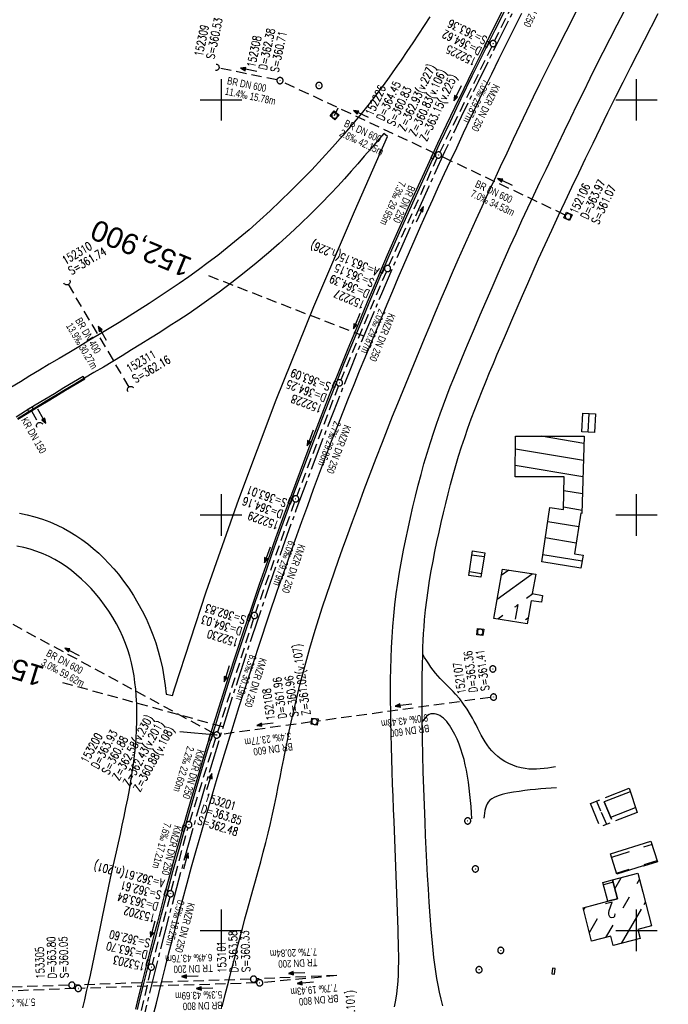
# Model space of a CAD drawing. Extents: x 510637 to 511182, y 471777 to 472747.
# Tile 8 of 10: x 510852 to 511008, y 472382 to 472619. Entities that reach past the tile are written whole.
import ezdxf
from ezdxf.enums import TextEntityAlignment as Align

# ---------------------------------------------------------------- set-up
doc = ezdxf.new("R2010")
doc.units = 0
doc.header["$LTSCALE"] = 10
doc.header["$MEASUREMENT"] = 0
for name, pattern in [('ACHSE', [5.5, 4, -0.5, 0.5, -0.5]), ('LT00', [0]), ('LT17', [0.15, 0.1, -0.05]), ('STRICHLINIE2', [0.375, 0.25, -0.125])]:
    doc.linetypes.add(name, pattern=pattern)
doc.layers.get('0').update_dxf_attribs({"linetype": 'LT00'})
for name, color, linetype in [('-AX-020', 250, 'ACHSE'), ('-Halt-Pfeil', 4, 'LT00'), ('-Haltung', 7, 'STRICHLINIE2'), ('-Haltungsbeschriftung', 140, 'LT00'), ('-Schachtbeschriftung', 5, 'LT00'), ('-ST-20', 30, 'LT17'), ('DFK_BEB_SCHR', 254, 'LT00'), ('DFK_BEBAUUNG', 250, 'LT00'), ('V94_AFBR_BAB', 250, 'LT00'), ('V94_H_BORD', 1, 'LT00'), ('V94_KA_MULD', 182, 'LT00'), ('V94_KA_PRUF', 182, 'LT00'), ('V94_RASTER', 250, 'LT00'), ('V94_RINNE', 182, 'LT00'), ('V94_SINKK', 182, 'LT00'), ('V94_UK_DURCH', 182, 'LT00')]:
    doc.layers.add(name, color=color, linetype=linetype)
doc.styles.add('Beschrift', font='ARIAL.TTF')
doc.styles.add('Haltungsbeschriftung', font='ARIAL.TTF', dxfattribs={"width": 0.75})
doc.styles.add('schachtbeschriftung', font='romans.shx', dxfattribs={"width": 0.75, "height": 2})
doc.styles.get("Standard").update_dxf_attribs({"font": 'romans.shx'})

# ---------------------------------------------------------------- blocks, each defined once
blk = doc.blocks.new('SYMB0652')
at = {"color": 0, "linetype": 'ByBlock'}
blk.add_lwpolyline([(-0.15, -0.075), (0.15, -0.075), (0.15, 0.075), (-0.15, 0.075), (-0.15, -0.075)], dxfattribs=at)
blk = doc.blocks.new('SYMB1210')
at = {"color": 0, "linetype": 'ByBlock'}
blk.add_line((0.018815, -0.179014), (0.055623, -0.17119), dxfattribs=at)
for points in [[(-0.2, -0.2), (-0.2, 0.2), (0.2, 0.2), (0.2, -0.2), (-0.2, -0.2)], [(0.018815, 0.179014), (-0.018815, 0.179014), (-0.055623, 0.17119), (-0.09, 0.155885), (-0.120444, 0.133766), (-0.145623, 0.105801), (-0.164438, 0.073213), (-0.176067, 0.037424), (-0.18, 0)], [(-0.18, 0), (-0.176067, -0.037424), (-0.164438, -0.073213), (-0.145623, -0.105801), (-0.120444, -0.133766), (-0.09, -0.155885), (-0.055623, -0.17119), (-0.018815, -0.179014), (0.018815, -0.179014)], [(0.18, 0), (0.176067, 0.037424), (0.164438, 0.073213), (0.145623, 0.105801), (0.120444, 0.133766), (0.09, 0.155885), (0.055623, 0.17119), (0.018815, 0.179014)], [(0.055623, -0.17119), (0.09, -0.155885), (0.120444, -0.133766), (0.145623, -0.105801), (0.164438, -0.073213), (0.176067, -0.037424), (0.18, 0)]]:
    blk.add_lwpolyline(points, dxfattribs=at)
blk = doc.blocks.new('SYMB0003')
at = {"color": 0, "linetype": 'ByBlock'}
for p, q in [((-0.015712, 0), (0.010166, 0.012015)), ((0, -0.021257), (-0.015712, 0)), ((0.010166, 0.012015), (0, -0.021257))]:
    blk.add_line(p, q, dxfattribs=at)
for points in [[(-0.031395, 0.499013), (-0.093691, 0.491144), (-0.154509, 0.475528), (-0.21289, 0.452414), (-0.267913, 0.422164), (-0.318712, 0.385257), (-0.364484, 0.342274), (-0.404509, 0.293893), (-0.438154, 0.240877), (-0.464888, 0.184062), (-0.484292, 0.124345), (-0.496058, 0.062667), (-0.5, 0)], [(-0.5, 0), (-0.496058, -0.062667), (-0.484292, -0.124345), (-0.464888, -0.184062), (-0.438154, -0.240877), (-0.404509, -0.293893), (-0.364485, -0.342274), (-0.318712, -0.385257), (-0.267914, -0.422164), (-0.21289, -0.452414), (-0.154509, -0.475529), (-0.093691, -0.491144), (-0.031395, -0.499014), (0.031395, -0.499014)], [(0.5, 0), (0.496057, 0.062667), (0.484292, 0.124345), (0.464888, 0.184062), (0.438153, 0.240877), (0.404509, 0.293893), (0.364484, 0.342274), (0.318712, 0.385257), (0.267913, 0.422164), (0.21289, 0.452414), (0.154509, 0.475528), (0.093691, 0.491144), (0.031395, 0.499013), (-0.031395, 0.499013)], [(0.031395, -0.499014), (0.093691, -0.491144), (0.154509, -0.475529), (0.21289, -0.452414), (0.267914, -0.422164), (0.318712, -0.385257), (0.364485, -0.342274), (0.404509, -0.293893), (0.438154, -0.240877), (0.464889, -0.184062), (0.484292, -0.124345), (0.496058, -0.062667), (0.5, 0)]]:
    blk.add_lwpolyline(points, dxfattribs=at)
blk = doc.blocks.new('SYMB1107')
at = {"color": 0, "linetype": 'ByBlock'}
for points in [[(-0.2, 0), (-0.196157, 0.039018), (-0.184776, 0.076537), (-0.166294, 0.111114), (-0.141421, 0.141421), (-0.111114, 0.166294), (-0.076537, 0.184776), (-0.039018, 0.196157), (0, 0.2)], [(0, 0.2), (0.039018, 0.196157), (0.076537, 0.184776), (0.111114, 0.166294), (0.141421, 0.141421), (0.166294, 0.111114), (0.184776, 0.076537), (0.196157, 0.039018), (0.2, 0)]]:
    blk.add_lwpolyline(points, dxfattribs=at)
blk = doc.blocks.new('SYMB0070')
at = {"color": 0, "linetype": 'ByBlock'}
for p, q in [((-0.5, 0), (0.2, 0)), ((0.5, 0), (0.2, 0.1)), ((0.2, 0.1), (0.2, 0)), ((0.468, 0), (0.21, 0.086)), ((0.21, 0.086), (0.21, -0.086)), ((0.21, -0.086), (0.468, 0)), ((0.22, -0.072), (0.437, 0)), ((0.23, -0.058), (0.405, 0)), ((0.24, -0.045), (0.374, 0)), ((0.342, 0), (0.25, 0.031)), ((0.25, 0.031), (0.25, -0.031)), ((0.25, -0.031), (0.342, 0)), ((0.26, -0.017), (0.31, 0)), ((0.27, -0.003), (0.279, 0))]:
    blk.add_line(p, q, dxfattribs=at)
for points in [[(0.2, 0), (0.2, -0.1), (0.5, 0)], [(0.437, 0), (0.22, 0.072), (0.22, -0.072)], [(0.405, 0), (0.23, 0.058), (0.23, -0.058)], [(0.374, 0), (0.24, 0.045), (0.24, -0.045)], [(0.31, 0), (0.26, 0.017), (0.26, -0.017)], [(0.279, 0), (0.27, 0.003), (0.27, -0.003)]]:
    blk.add_lwpolyline(points, dxfattribs=at)

msp = doc.modelspace()

# ---------------------------------------------------------------- linework, layer by layer
at = {"layer": '-AX-020', "ltscale": 0.2, "flags": 128}
msp.add_lwpolyline([(511023.59, 472714.43), (511020.98, 472710.35), (511016.01, 472702.43), (511011.12, 472694.47), (511006.29, 472686.47), (511001.53, 472678.43), (510996.84, 472670.35), (510992.22, 472662.22), (510987.67, 472654.06), (510983.19, 472645.86), (510978.78, 472637.62), (510974.44, 472629.35), (510970.17, 472621.04), (510965.98, 472612.69), (510961.85, 472604.3), (510957.8, 472595.88), (510953.82, 472587.43), (510949.91, 472578.94), (510946.07, 472570.42), (510942.31, 472561.87), (510938.62, 472553.28), (510935.01, 472544.67), (510931.46, 472536.02), (510928, 472527.34), (510924.6, 472518.64), (510921.29, 472509.9), (510918.04, 472501.14), (510914.87, 472492.35), (510911.78, 472483.53), (510908.76, 472474.69), (510905.82, 472465.82), (510902.96, 472456.92), (510900.17, 472448), (510897.45, 472439.06), (510894.82, 472430.1), (510892.26, 472421.11), (510889.78, 472412.1), (510887.37, 472403.07), (510885.04, 472394.02), (510882.79, 472384.95), (510880.62, 472375.87), (510878.53, 472366.76), (510876.51, 472357.64), (510874.57, 472348.49), (510872.71, 472339.34), (510870.93, 472330.16), (510869.23, 472320.98), (510867.6, 472311.77), (510866.06, 472302.56), (510864.59, 472293.33), (510863.2, 472284.09), (510861.89, 472274.84), (510860.67, 472265.57), (510859.52, 472256.3), (510858.45, 472247.02), (510857.45, 472237.73), (510856.54, 472228.43), (510855.71, 472219.12), (510854.96, 472209.81), (510854.29, 472200.49), (510853.7, 472191.16), (510853.18, 472181.83), (510852.75, 472172.5), (510852.4, 472163.16), (510852.13, 472153.82), (510851.93, 472144.48), (510851.82, 472135.13), (510851.79, 472125.79), (510851.84, 472116.44), (510851.96, 472107.1), (510852.01, 472104.71), (510852.24, 472095.37), (510852.54, 472086.03), (510852.93, 472076.69), (510853.39, 472067.36), (510853.92, 472058.03), (510854.53, 472048.71), (510855.21, 472039.39), (510855.96, 472030.07), (510856.78, 472020.77), (510857.67, 472011.46), (510858.63, 472002.17), (510859.65, 471992.88), (510860.73, 471983.6), (510861.88, 471974.33), (510863.09, 471965.06), (510864.36, 471955.8), (510865.69, 471946.55), (510867.08, 471937.31), (510868.53, 471928.08), (510870.02, 471918.86), (510871.58, 471909.64), (510873.18, 471900.44), (510874.84, 471891.24), (510876.54, 471882.05), (510878.3, 471872.88), (510880.1, 471863.71), (510881.95, 471854.55), (510883.84, 471845.4), (510885.78, 471836.26), (510887.76, 471827.12), (510889.78, 471818), (510891.83, 471808.88), (510893.93, 471799.78), (510894.29, 471798.25)], dxfattribs=at)
at = {"layer": '-Haltung'}
for p, q in [((510978.54, 472639.67), (510965.81, 472614.19)), ((510965.15, 472612.85), (510952.66, 472587.37)), ((510913.45, 472604.77), (510899.47, 472607.66)), ((510951.65, 472587.02), (510914.87, 472604.3)), ((510927.33, 472596.23), (510928.18, 472598.05)), ((510940.38, 472560.06), (510952.03, 472586.02)), ((510982.86, 472572.23), (510953.01, 472586.38)), ((510939.79, 472558.68), (510928.8, 472532.53)), ((510877.91, 472530.83), (510863.26, 472555.59)), ((510928.24, 472531.14), (510918.23, 472504.6)), ((510854.36, 472525.09), (510856, 472522.2)), ((510917.72, 472503.19), (510908.29, 472476.52)), ((510898.31, 472447.38), (510847.22, 472475.1)), ((510907.81, 472475.1), (510899.19, 472447.74)), ((510964.84, 472456.08), (510923.25, 472450.38)), ((510921.77, 472450.18), (510899.71, 472447.12)), ((510892.49, 472426.16), (510898.74, 472446.3)), ((510888.03, 472409.53), (510892.07, 472424.72)), ((510887.65, 472408.08), (510883.41, 472391.87)), ((510883.05, 472390.42), (510876.66, 472362.9)), ((510927.91, 472389.13), (510908.59, 472388.29)), ((510927.91, 472389.1), (510910.06, 472387.44)), ((510863.36, 472386.79), (510827, 472385.63)), ((510907.09, 472388.23), (510864.86, 472386.84)), ((510908.56, 472387.35), (510866.4, 472386.03)), ((510864.9, 472385.98), (510827.92, 472384.62))]:
    msp.add_line(p, q, dxfattribs=at)
at = {"layer": '-Schachtbeschriftung'}
msp.add_line((510898.97, 472447.02), (510890.1, 472447.84), dxfattribs=at)
at = {"layer": '-ST-20', "ltscale": 2.5}
for p, q in [((510934.34, 472543.05), (510897.07, 472557.57)), ((510900.47, 472448.99), (510861.89, 472459.63))]:
    msp.add_line(p, q, dxfattribs=at)
at = {"layer": 'DFK_BEB_SCHR'}
for p, q in [((510988.37, 472519.98), (510988.64, 472524.44)), ((510987.34, 472517.27), (510977.06, 472518.98)), ((510970.84, 472515.96), (510987.23, 472513.23)), ((510987.11, 472509.2), (510970.82, 472511.91)), ((510982.52, 472505.91), (510987, 472505.16)), ((510986.88, 472501.13), (510982.42, 472501.87)), ((510978.65, 472498.44), (510986.08, 472497.21)), ((510985.48, 472493.25), (510978.05, 472494.49)), ((510977.45, 472490.53), (510986.92, 472488.96)), ((510963.3, 472489.91), (510960.4, 472490.37)), ((510959.77, 472486.42), (510962.69, 472485.96)), ((510966.48, 472479.77), (510974.86, 472485.87)), ((510969.25, 472486.74), (510967.46, 472485.43)), ((510975.04, 472481.06), (510973.51, 472479.94)), ((510967.86, 472475.83), (510966.63, 472474.94)), ((510973.32, 472474.86), (510973.91, 472475.28)), ((510998.51, 472433.37), (510992.21, 472430.91)), ((510990.39, 472431.09), (510991.37, 472428.81)), ((510993.79, 472427.24), (510999.75, 472429.56)), ((510991.53, 472428.43), (510992.78, 472425.53)), ((511003.73, 472420.66), (511001.71, 472420.02)), ((510998.2, 472418.9), (510994.01, 472417.58)), ((510995.21, 472413.76), (510998.2, 472414.71)), ((511001.8, 472415.85), (511004.94, 472416.85)), ((510994.77, 472410.02), (510996.32, 472412.68)), ((511000.71, 472412.29), (511000.07, 472411.18)), ((510994.36, 472411.62), (510992.04, 472411)), ((510998.2, 472407.96), (510996.71, 472405.38)), ((510987.54, 472405.53), (510987.27, 472405.06)), ((510996.38, 472396.84), (511001.19, 472405.13)), ((511001.8, 472406.19), (511002.13, 472406.76)), ((510988.66, 472399.48), (510990.61, 472402.83)), ((510994.29, 472401.22), (510992.57, 472398.25)), ((511003.54, 472401.22), (511003.45, 472401.07))]:
    msp.add_line(p, q, dxfattribs=at)
at = {"layer": 'DFK_BEBAUUNG'}
for p, q in [((510993.97, 472426.8), (510992.18, 472430.98)), ((510992.18, 472430.98), (510993.97, 472426.8)), ((511000.13, 472428.39), (510994.97, 472426.38)), ((510993.57, 472425.84), (510991.91, 472425.19))]:
    msp.add_line(p, q, dxfattribs=at)
for points in [[(510986.82, 472520.08, 0), (510987.09, 472524.54, 0), (510990.14, 472524.34, 0), (510989.85, 472519.88, 0), (510986.82, 472520.08, 0)], [(510986.62, 472487.18, 0), (510977.18, 472488.75, 0), (510979.16, 472501.84, 0), (510982.41, 472501.36, 0), (510982.6, 472509.22, 0), (510970.81, 472509.2, 0), (510970.86, 472518.98, 0), (510987.39, 472518.98, 0), (510986.86, 472500.41, 0), (510986.57, 472500.47, 0), (510985.09, 472490.68, 0), (510987.15, 472490.37, 0), (510986.62, 472487.18, 0)], [(510962.54, 472485.01, 0), (510959.62, 472485.47, 0), (510960.56, 472491.41, 0), (510963.46, 472490.93, 0), (510962.54, 472485.01, 0)], [(510973.66, 472473.83, 0), (510965.66, 472475.09, 0), (510967.73, 472486.97, 0), (510975.73, 472485.74, 0), (510974.9, 472481.08, 0), (510977.34, 472480.65, 0), (510977.13, 472479, 0), (510974.61, 472479.37, 0), (510973.66, 472473.83, 0)], [(510992.57, 472431.96, 0), (510998.21, 472434.27, 0), (511000.13, 472428.39, 0)], [(510990.93, 472425.61, 0), (510988.93, 472430.52, 0), (510991.18, 472431.4, 0)], [(510993.75, 472418.42, 0), (511003.46, 472421.5, 0), (511005.04, 472416.53, 0), (511001.65, 472415.44, 0), (511001.62, 472415.54, 0), (510995.27, 472413.56, 0), (510993.75, 472418.42, 0)], [(511000.88, 472398.04, 0), (510994.41, 472396.32, 0), (510993.85, 472398.58, 0), (510989.19, 472397.37, 0), (510987.18, 472405.43, 0), (510993.08, 472406.99, 0), (510995.39, 472407.6, 0), (510994.23, 472412.13, 0), (511000.34, 472413.75, 0), (511001.5, 472409.22, 0), (511003.57, 472401.1, 0), (511000.33, 472400.24, 0), (511000.88, 472398.04, 0)], [(510995.39, 472407.6, 0), (510993.08, 472406.99, 0), (510991.91, 472411.51, 0), (510994.23, 472412.13, 0), (510995.39, 472407.6, 0)]]:
    msp.add_polyline3d(points, dxfattribs=at)
at = {"layer": 'V94_AFBR_BAB'}
for p, q in [((510940.03, 472591.15), (510939.16, 472591.87)), ((510886.78, 472456.86), (510888.33, 472456.53))]:
    msp.add_line(p, q, dxfattribs=at)
at = {"layer": 'V94_AFBR_BAB', "color": 0}
msp.add_lwpolyline([(510883.85, 472380.06), (510884.44, 472382.44), (510885.03, 472384.82), (510885.84, 472388.06), (510886.65, 472391.3), (510887.47, 472394.55), (510888.29, 472397.78), (510889.11, 472401.02), (510889.95, 472404.26), (510890.8, 472407.49), (510891.85, 472411.4), (510892.93, 472415.3), (510894.02, 472419.2), (510895.12, 472423.1), (510896.25, 472426.99), (510897.38, 472430.87), (510899.09, 472436.63), (510900.83, 472442.39), (510902.59, 472448.13), (510904.39, 472453.87), (510906.75, 472461.26), (510909.16, 472468.65), (510911.62, 472476.01), (510913.54, 472481.64), (510915.49, 472487.26), (510917.46, 472492.87), (510919.47, 472498.47), (510920.87, 472502.34), (510922.28, 472506.21), (510923.71, 472510.07), (510925.16, 472513.92), (510926.62, 472517.76), (510928.11, 472521.6), (510929.4, 472524.89), (510930.71, 472528.17), (510932.02, 472531.44), (510933.35, 472534.71), (510934.69, 472537.98), (510936.04, 472541.25), (510937.39, 472544.51), (510938.69, 472547.67), (510940.01, 472550.82), (510941.33, 472553.97), (510942.66, 472557.12), (510944, 472560.27), (510945.35, 472563.4), (510946.72, 472566.54), (510948.11, 472569.68), (510949.52, 472572.82), (510950.94, 472575.96), (510952.38, 472579.09), (510953.82, 472582.21), (510955.27, 472585.33), (510956.73, 472588.45), (510958.39, 472592.02), (510960.07, 472595.58), (510961.76, 472599.14), (510963.45, 472602.69), (510965.16, 472606.23), (510966.89, 472609.77), (510968.72, 472613.48), (510970.56, 472617.19), (510972.43, 472620.88)], dxfattribs=at)
at = {"layer": 'V94_AFBR_BAB'}
for points in [[(510900.31, 472381.62), (510901.04, 472384.58), (510901.78, 472387.54), (510902.54, 472390.49), (510903.3, 472393.44), (510903.91, 472395.78), (510904.52, 472398.11), (510905.14, 472400.44), (510905.77, 472402.77), (510906.4, 472405.06), (510907.03, 472407.35), (510907.67, 472409.64), (510908.31, 472411.93), (510908.94, 472414.23), (510909.56, 472416.52), (510910.17, 472418.82), (510910.76, 472421.12), (510911.34, 472423.42), (510911.89, 472425.73), (510912.39, 472427.94), (510912.87, 472430.16), (510913.33, 472432.37), (510913.78, 472434.6), (510914.22, 472436.82), (510914.65, 472439.04), (510915.09, 472441.27), (510915.53, 472443.49), (510915.97, 472445.72), (510916.43, 472447.94), (510916.9, 472450.16), (510917.9, 472454.63), (510918.99, 472459.08), (510920.14, 472463.51), (510921.37, 472467.93), (510922.68, 472472.32), (510923.55, 472475.13), (510924.46, 472477.94), (510925.39, 472480.74), (510926.33, 472483.54), (510927.3, 472486.32), (510928.28, 472489.11), (510929.27, 472491.89), (510930.27, 472494.66), (510931.66, 472498.49), (510933.06, 472502.31), (510934.48, 472506.12), (510935.91, 472509.93), (510937.36, 472513.73), (510938.83, 472517.53), (510940.06, 472520.66), (510941.3, 472523.78), (510942.56, 472526.9), (510943.82, 472530.02), (510945.1, 472533.13), (510946.38, 472536.24), (510947.66, 472539.35), (510948.98, 472542.53), (510950.31, 472545.71), (510951.64, 472548.89), (510952.98, 472552.06), (510954.34, 472555.22), (510955.7, 472558.39), (510957.08, 472561.54), (510958.5, 472564.75), (510959.93, 472567.95), (510961.38, 472571.15), (510962.84, 472574.34), (510964.3, 472577.53), (510965.78, 472580.72), (510967.26, 472583.9), (510968.84, 472587.26), (510970.42, 472590.62), (510972.01, 472593.98), (510973.61, 472597.33), (510975.22, 472600.68), (510976.85, 472604.02), (510979.91, 472610.25), (510983.03, 472616.46), (510986.18, 472622.64)], [(510941.77, 472381.61), (510942.06, 472383.15), (510942.29, 472384.68), (510942.46, 472386.23), (510942.6, 472387.77), (510942.69, 472389.32), (510942.74, 472390.87), (510942.77, 472392.42), (510942.77, 472393.97), (510942.75, 472395.52), (510942.71, 472397.08), (510942.66, 472398.63), (510942.61, 472400.18), (510942.46, 472404.53), (510942.3, 472408.87), (510942.14, 472413.21), (510941.98, 472417.55), (510941.82, 472421.89), (510941.65, 472426.22), (510941.54, 472429.22), (510941.42, 472432.22), (510941.31, 472435.22), (510941.21, 472438.22), (510941.11, 472441.22), (510941.02, 472444.23), (510940.94, 472447.23), (510940.88, 472450.24), (510940.84, 472452.79), (510940.81, 472455.34), (510940.8, 472457.89), (510940.82, 472460.44), (510940.85, 472462.99), (510940.92, 472465.54), (510941.02, 472468.08), (510941.16, 472470.63), (510941.34, 472473.17), (510941.56, 472475.7), (510941.85, 472478.35), (510942.18, 472481), (510942.56, 472483.64), (510942.98, 472486.28), (510943.44, 472488.91), (510943.93, 472491.53), (510944.46, 472494.16), (510945.01, 472496.77), (510945.59, 472499.38), (510946.19, 472501.99), (510946.81, 472504.58), (510947.46, 472507.17), (510948.14, 472509.75), (510948.85, 472512.33), (510949.6, 472514.89), (510950.38, 472517.44), (510951.2, 472519.97), (510951.94, 472522.16), (510952.72, 472524.35), (510953.52, 472526.52), (510954.34, 472528.69), (510955.19, 472530.84), (510956.05, 472533), (510956.92, 472535.15), (510957.8, 472537.29), (510958.7, 472539.43), (510959.59, 472541.57), (510960.99, 472544.89), (510962.4, 472548.21), (510963.81, 472551.52), (510965.24, 472554.83), (510966.67, 472558.14), (510968.13, 472561.43), (510969.6, 472564.72), (510971, 472567.81), (510972.42, 472570.9), (510973.86, 472573.98), (510975.3, 472577.06), (510976.76, 472580.13), (510978.22, 472583.2), (510979.69, 472586.26), (510981.16, 472589.33), (510982.69, 472592.5), (510984.21, 472595.67), (510985.75, 472598.84), (510987.29, 472602.01), (510988.84, 472605.17), (510990.4, 472608.33), (510991.98, 472611.47), (510993.64, 472614.75), (510995.32, 472618.03), (510997.01, 472621.29)], [(510950.23, 472619.98), (510948.88, 472617.88), (510947.51, 472615.78), (510946.14, 472613.7), (510944.75, 472611.62), (510943.34, 472609.55), (510941.92, 472607.5), (510940.47, 472605.46), (510939, 472603.44), (510937.51, 472601.44), (510935.98, 472599.46), (510934.69, 472597.83), (510933.38, 472596.21), (510932.04, 472594.6), (510930.7, 472593.01), (510929.33, 472591.43), (510926.87, 472588.63), (510924.36, 472585.88), (510921.82, 472583.15), (510919.23, 472580.47)], [(510953.4, 472381.8), (510952.96, 472383.44), (510952.58, 472385.09), (510952.24, 472386.76), (510951.94, 472388.43), (510951.68, 472390.11), (510951.44, 472391.8), (510951.24, 472393.49), (510951.05, 472395.19), (510950.89, 472396.89), (510950.74, 472398.59), (510950.6, 472400.3), (510950.35, 472403.53), (510950.12, 472406.76), (510949.91, 472409.98), (510949.72, 472413.2), (510949.54, 472416.42), (510949.38, 472419.64), (510949.23, 472422.86), (510949.1, 472426.08), (510948.94, 472430.11), (510948.79, 472434.13), (510948.67, 472438.16), (510948.56, 472442.19), (510948.47, 472446.22), (510948.42, 472450.25), (510948.39, 472452.96), (510948.38, 472455.67), (510948.39, 472458.38), (510948.41, 472461.09), (510948.46, 472463.79), (510948.54, 472466.5), (510948.59, 472468.16), (510948.67, 472469.81), (510948.76, 472471.47), (510948.86, 472473.12), (510949, 472474.77), (510949.23, 472477.14), (510949.5, 472479.5), (510949.83, 472481.86), (510950.19, 472484.21), (510950.59, 472486.56), (510951.02, 472488.9), (510951.48, 472491.24), (510951.97, 472493.58), (510952.48, 472495.91), (510953, 472498.23), (510953.54, 472500.53), (510954.09, 472502.82), (510954.66, 472505.11), (510955.25, 472507.39), (510955.87, 472509.67), (510956.51, 472511.93), (510957.19, 472514.19), (510957.89, 472516.43), (510958.64, 472518.7), (510959.43, 472520.95), (510960.24, 472523.2), (510961.08, 472525.44), (510961.94, 472527.67), (510962.83, 472529.89), (510963.73, 472532.11), (510964.64, 472534.32), (510965.56, 472536.53), (510966.5, 472538.74), (510967.43, 472540.94), (510968.7, 472543.92), (510969.97, 472546.9), (510971.24, 472549.87), (510972.53, 472552.84), (510973.82, 472555.8), (510975.12, 472558.76), (510976.44, 472561.72), (510978.01, 472565.18), (510979.6, 472568.64), (510981.2, 472572.1), (510982.82, 472575.54), (510984.45, 472578.98), (510986.09, 472582.42), (510987.74, 472585.85), (510989.53, 472589.54), (510991.32, 472593.23), (510993.13, 472596.91), (510994.94, 472600.59), (510996.77, 472604.26), (510998.61, 472607.93), (511001.89, 472614.37), (511005.22, 472620.79)], [(510888.33, 472456.53), (510888.91, 472458.37), (510896.45, 472481.52), (510904.29, 472503.86), (510913.25, 472527.76), (510922.31, 472550.2), (510932.1, 472573.12), (510940.03, 472591.15)], [(510939.16, 472591.87), (510937.6, 472590.04), (510936.04, 472588.21), (510934.47, 472586.39), (510932.9, 472584.58), (510931.31, 472582.78), (510929.71, 472580.99), (510928.09, 472579.22), (510926.46, 472577.46)], [(510919.23, 472580.47), (510916.81, 472578.04), (510914.35, 472575.65), (510911.86, 472573.29), (510909.32, 472570.98), (510906.75, 472568.71), (510904.13, 472566.5), (510901.48, 472564.33), (510899.22, 472562.54), (510896.93, 472560.8), (510894.61, 472559.08), (510892.27, 472557.4), (510889.91, 472555.75), (510887.53, 472554.12), (510885.13, 472552.53), (510882.72, 472550.95), (510880.33, 472549.42), (510877.92, 472547.91), (510875.51, 472546.41), (510873.09, 472544.93), (510870.66, 472543.46), (510868.22, 472542), (510865.78, 472540.54), (510863.34, 472539.09), (510861.01, 472537.7), (510858.68, 472536.31), (510856.35, 472534.92), (510854.02, 472533.52), (510851.71, 472532.11), (510849.39, 472530.69)], [(510926.46, 472577.46), (510924.05, 472574.96), (510921.6, 472572.51), (510919.11, 472570.1), (510916.58, 472567.73), (510914, 472565.41), (510911.39, 472563.13), (510908.49, 472560.69), (510905.55, 472558.3), (510902.57, 472555.97), (510899.55, 472553.69), (510896.49, 472551.47), (510894.28, 472549.93), (510892.06, 472548.41), (510889.82, 472546.92), (510887.56, 472545.45), (510885.29, 472543.99), (510883.01, 472542.56), (510880.73, 472541.14), (510878.47, 472539.75), (510876.21, 472538.38), (510873.94, 472537.01), (510871.68, 472535.65), (510869.41, 472534.29), (510867.14, 472532.93)], [(510851.49, 472500.46), (510853.36, 472500.07), (510855.21, 472499.59), (510857.04, 472499.02), (510858.82, 472498.34), (510860.57, 472497.58), (510862.12, 472496.81), (510863.63, 472495.96), (510865.1, 472495.05), (510866.54, 472494.08), (510867.93, 472493.04), (510869.27, 472491.95), (510870.57, 472490.8), (510871.83, 472489.61), (510873.03, 472488.37), (510874.18, 472487.09), (510875.29, 472485.77)], [(510869.79, 472481.1), (510868.72, 472482.29), (510867.6, 472483.45), (510866.44, 472484.56), (510865.24, 472485.63), (510864, 472486.63), (510862.72, 472487.58), (510861.4, 472488.47), (510860.04, 472489.28), (510858.64, 472490.01), (510857.2, 472490.67), (510855.67, 472491.26), (510854.1, 472491.76), (510852.51, 472492.17), (510850.89, 472492.5)], [(510875.29, 472485.77), (510876.57, 472484.1), (510877.79, 472482.38), (510878.93, 472480.62), (510880.01, 472478.81), (510881.02, 472476.96), (510881.95, 472475.07), (510882.8, 472473.15), (510883.58, 472471.2), (510884.28, 472469.21), (510884.9, 472467.2), (510885.44, 472465.17), (510885.89, 472463.11), (510886.27, 472461.04), (510886.57, 472458.96), (510886.78, 472456.86)], [(510866.74, 472381.33), (510867.2, 472383.29), (510867.66, 472385.26), (510868.11, 472387.23), (510868.56, 472389.2), (510869.07, 472391.53), (510869.57, 472393.86), (510870.06, 472396.2), (510870.54, 472398.54), (510871.02, 472400.88), (510871.5, 472403.23), (510871.97, 472405.57), (510872.46, 472407.91), (510872.94, 472410.24), (510873.44, 472412.58), (510873.91, 472414.7), (510874.38, 472416.82), (510874.85, 472418.94), (510875.32, 472421.06), (510875.79, 472423.18), (510876.25, 472425.3), (510876.7, 472427.42), (510877.13, 472429.55), (510877.55, 472431.68), (510877.94, 472433.81), (510878.31, 472435.96), (510878.63, 472437.99), (510878.92, 472440.04), (510879.18, 472442.08), (510879.4, 472444.14), (510879.57, 472446.19), (510879.69, 472448.25), (510879.77, 472450.31), (510879.78, 472452.37), (510879.73, 472454.43), (510879.62, 472456.49), (510879.48, 472458.1), (510879.3, 472459.7), (510879.07, 472461.3), (510878.78, 472462.88), (510878.44, 472464.45), (510878.04, 472466.01), (510877.58, 472467.54), (510877.05, 472469.06), (510876.4, 472470.69), (510875.66, 472472.28), (510874.85, 472473.84), (510873.97, 472475.37), (510873.02, 472476.86), (510872, 472478.31), (510870.92, 472479.72), (510869.79, 472481.1)], [(510980.47, 472439.35), (510979.56, 472439.21), (510978.65, 472439.08), (510977.74, 472438.96), (510976.83, 472438.87), (510975.93, 472438.82), (510975.02, 472438.8), (510974.12, 472438.84), (510973.21, 472438.94), (510972.2, 472439.13), (510971.19, 472439.4), (510970.2, 472439.75), (510969.24, 472440.18), (510968.31, 472440.67), (510967.43, 472441.24), (510966.6, 472441.86), (510965.83, 472442.55), (510965.2, 472443.21), (510964.62, 472443.9), (510964.08, 472444.64), (510963.58, 472445.4), (510963.1, 472446.18), (510962.65, 472446.98), (510962.21, 472447.8), (510961.79, 472448.62), (510961.37, 472449.45), (510960.94, 472450.28), (510960.5, 472451.1), (510960.05, 472451.91), (510959.25, 472453.23), (510958.38, 472454.5), (510957.45, 472455.71), (510956.45, 472456.88), (510955.85, 472457.52), (510955.24, 472458.14), (510954.61, 472458.76), (510953.99, 472459.38), (510953.37, 472460), (510952.76, 472460.63), (510952.17, 472461.27), (510951.61, 472461.93), (510951.04, 472462.65), (510950.51, 472463.4), (510950, 472464.16), (510949.5, 472464.93), (510949.01, 472465.71), (510948.54, 472466.5)], [(510960.4, 472426.84), (510960.29, 472428.31), (510960.18, 472429.79), (510960.05, 472431.26), (510959.91, 472432.73), (510959.74, 472434.2), (510959.55, 472435.67), (510959.32, 472437.13), (510959.05, 472438.6), (510958.78, 472439.87), (510958.48, 472441.13), (510958.13, 472442.38), (510957.74, 472443.61), (510957.3, 472444.82), (510956.81, 472446.01), (510956.26, 472447.17), (510955.66, 472448.29), (510954.99, 472449.38), (510954.67, 472449.84), (510954.33, 472450.29), (510953.95, 472450.71), (510953.54, 472451.1), (510953.07, 472451.45), (510952.67, 472451.7), (510952.24, 472451.9), (510951.79, 472452.06), (510951.34, 472452.15), (510950.91, 472452.17), (510950.49, 472452.12), (510950.09, 472451.96), (510949.72, 472451.72), (510949.37, 472451.41), (510949.04, 472451.05), (510948.73, 472450.66), (510948.42, 472450.25)], [(510980.71, 472434.32), (510979.46, 472434.24), (510978.2, 472434.15), (510976.94, 472434.06), (510975.67, 472433.95), (510974.38, 472433.82), (510973.08, 472433.66), (510971.75, 472433.47), (510970.4, 472433.26), (510969.02, 472433), (510968.33, 472432.85), (510967.65, 472432.69), (510966.98, 472432.5), (510966.34, 472432.27), (510965.74, 472432.01), (510965.19, 472431.69), (510964.71, 472431.32), (510964.31, 472430.89), (510964.02, 472430.44), (510963.79, 472429.94), (510963.62, 472429.39), (510963.48, 472428.82), (510963.38, 472428.22), (510963.3, 472427.6), (510963.23, 472426.98)]]:
    msp.add_lwpolyline(points, dxfattribs=at)
at = {"layer": 'V94_H_BORD'}
msp.add_line((510867.19, 472532.81), (510867.14, 472532.93), dxfattribs=at)
msp.add_lwpolyline([(510851.1, 472523.07), (510853.38, 472524.48), (510855.67, 472525.89), (510857.97, 472527.29), (510860.27, 472528.67), (510862.57, 472530.06), (510864.88, 472531.44), (510867.19, 472532.81)], dxfattribs=at)
at = {"layer": 'V94_RASTER'}
for p, q in [((510900, 472605), (510900, 472595)), ((511000, 472595), (511000, 472605)), ((510895, 472600), (510905, 472600)), ((510995, 472600), (511005, 472600)), ((510900, 472505), (510900, 472495)), ((511000, 472495), (511000, 472505)), ((510905, 472500), (510895, 472500)), ((511005, 472500), (510995, 472500)), ((510900, 472405), (510900, 472395)), ((511000, 472395), (511000, 472405)), ((510895, 472400), (510905, 472400)), ((510995, 472400), (511005, 472400))]:
    msp.add_line(p, q, dxfattribs=at)
at = {"layer": 'V94_RINNE'}
msp.add_line((510867.14, 472532.93), (510866.85, 472533.38), dxfattribs=at)
for points in [[(510968.42, 472622.77), (510965.53, 472617.05), (510962.68, 472611.33), (510960.53, 472606.97), (510958.41, 472602.61), (510956.3, 472598.24), (510954.21, 472593.86), (510952.14, 472589.48), (510948.87, 472582.4), (510945.64, 472575.3), (510942.48, 472568.18), (510940.02, 472562.55), (510937.59, 472556.91), (510935.2, 472551.25), (510932.83, 472545.59), (510930.55, 472540.02), (510928.29, 472534.45), (510926.06, 472528.86), (510923.87, 472523.26), (510920.89, 472515.54), (510917.98, 472507.79), (510915.12, 472500.01), (510913.12, 472494.46), (510911.15, 472488.89), (510909.21, 472483.31), (510907.31, 472477.73), (510905.42, 472472.12), (510903.57, 472466.5), (510901.74, 472460.87), (510899.95, 472455.23), (510898.15, 472449.43), (510896.37, 472443.62), (510894.63, 472437.81), (510892.92, 472431.98), (510891.56, 472427.28), (510890.22, 472422.57), (510888.91, 472417.86), (510887.61, 472413.14), (510886.35, 472408.41), (510885.51, 472405.21), (510884.68, 472402), (510883.86, 472398.8), (510883.05, 472395.59), (510882.24, 472392.38), (510881.44, 472389.17), (510880.64, 472385.96), (510880.02, 472383.48), (510879.41, 472381)], [(510879.89, 472380.94), (510880.5, 472383.41), (510881.11, 472385.89), (510882.23, 472390.38), (510883.37, 472394.87), (510884.52, 472399.36), (510885.68, 472403.85), (510886.86, 472408.33), (510888.44, 472414.21), (510890.05, 472420.09), (510891.7, 472425.96), (510893.38, 472431.82), (510895.1, 472437.67), (510896.85, 472443.52), (510898.64, 472449.35), (510900.45, 472455.18), (510902.23, 472460.79), (510904.04, 472466.39), (510905.88, 472471.98), (510907.75, 472477.56), (510909.28, 472482.04), (510910.84, 472486.52), (510912.41, 472490.99), (510914, 472495.46), (510915.61, 472499.92), (510917.31, 472504.58), (510919.04, 472509.24), (510920.78, 472513.89), (510922.55, 472518.52), (510924.34, 472523.16), (510926.09, 472527.63), (510927.86, 472532.09), (510929.66, 472536.55), (510931.47, 472541), (510933.3, 472545.44), (510935.67, 472551.11), (510938.07, 472556.77), (510940.5, 472562.42), (510942.97, 472568.06), (510946.13, 472575.16), (510949.35, 472582.25), (510952.62, 472589.3), (510955.21, 472594.8), (510957.83, 472600.28), (510960.48, 472605.74), (510963.16, 472611.19), (510965.99, 472616.88), (510968.86, 472622.55)], [(510866.85, 472533.38), (510864.53, 472532), (510862.21, 472530.62), (510859.89, 472529.23), (510857.58, 472527.84), (510855.27, 472526.44), (510852.97, 472525.03), (510850.68, 472523.61)], [(510867.14, 472532.93), (510864.83, 472531.55), (510862.52, 472530.17), (510860.21, 472528.79), (510857.91, 472527.4), (510855.61, 472526.01), (510853.32, 472524.61), (510851.03, 472523.19)]]:
    msp.add_lwpolyline(points, dxfattribs=at)

# ---------------------------------------------------------------- block references
at = {"layer": '-Halt-Pfeil', "zscale": 4}
for p, xscale, yscale, rotation in [((510906.66, 472607.2), 4.000000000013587, 3.999999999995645, 168.3161739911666), ((510956.92, 472601.56), 4.000000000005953, 3.999999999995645, 243.8929139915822), ((510933.69, 472596.57), 3.999999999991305, 3.999999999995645, 154.8362839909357), ((510968.36, 472580.21), 3.999999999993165, 3.999999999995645, 154.6372339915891), ((510947.9, 472572.46), 3.999999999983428, 3.999999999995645, 65.84377399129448), ((510932.64, 472546.67), 4.000000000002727, 3.999999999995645, 247.202403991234), ((510871.45, 472543.72), 3.999999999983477, 3.999999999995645, 120.6248539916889), ((510856.82, 472523.84), 3.99999999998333, 3.999999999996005, 299.7581), ((510921.46, 472518.54), 4.000000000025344, 3.999999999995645, 249.3360439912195), ((510911.13, 472490.37), 3.999999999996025, 3.999999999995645, 250.5295039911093), ((510864.16, 472467.02), 4.00000000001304, 3.999999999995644, 151.5200139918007), ((510901.38, 472461.78), 3.999999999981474, 3.999999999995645, 252.5124339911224), ((510943.91, 472454.22), 4.000000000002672, 3.999999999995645, 187.8003839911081), ((510910.6, 472449.64), 3.999999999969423, 3.999999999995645, 187.8868939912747), ((510897.22, 472435.86), 3.999999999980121, 3.999999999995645, 72.74767399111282), ((510891.59, 472416.73), 3.999999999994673, 3.999999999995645, 75.11188399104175), ((510883.54, 472400.28), 4.000000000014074, 3.999999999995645, 255.3309839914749), ((510892.5, 472388.92), 3.999999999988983, 3.999999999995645, 181.8913839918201), ((510918.21, 472389.71), 4.000000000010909, 3.999999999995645, 182.5002439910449), ((510896.06, 472386.02), 4.000000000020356, 3.999999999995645, 181.7855539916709), ((510920.3, 472387.35), 3.999999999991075, 3.999999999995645, 185.3003439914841)]:
    msp.add_blockref('SYMB0070', p, dxfattribs=dict(at, xscale=xscale, yscale=yscale, rotation=rotation))
at = {"layer": 'V94_KA_MULD', "zscale": 3.8}
for p, xscale, yscale, rotation in [((510927.33, 472596.23), 3.799999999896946, 3.799999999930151, 50.462757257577), ((510983.54, 472571.91), 3.799999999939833, 3.800000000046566, 64.84056758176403), ((510922.51, 472450.28), 3.799999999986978, 3.799999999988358, 263.3409047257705)]:
    msp.add_blockref('SYMB1210', p, dxfattribs=dict(at, xscale=xscale, yscale=yscale, rotation=rotation))
at = {"layer": 'V94_KA_MULD', "color": 1, "xscale": 3.799999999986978, "yscale": 3.799999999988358, "zscale": 3.8, "rotation": 263.3409047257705}
msp.add_blockref('SYMB1210', (510962.38, 472471.85), dxfattribs=at)
at = {"layer": 'V94_KA_PRUF', "xscale": 1.500000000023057, "yscale": 1.5, "zscale": 1.5, "rotation": 263.3409047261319}
for p in [(510965.48, 472613.52), (510914.19, 472604.62), (510952.33, 472586.7), (510940.08, 472559.37), (510928.5, 472531.84), (510917.97, 472503.9), (510908.04, 472475.81), (510965.59, 472456.18), (510898.97, 472447.02), (510892.26, 472425.44), (510887.84, 472408.81), (510883.22, 472391.15), (510907.84, 472388.26), (510864.11, 472386.81), (510865.65, 472386.01), (510909.31, 472387.37)]:
    msp.add_blockref('SYMB0003', p, dxfattribs=at)
at = {"layer": 'V94_KA_PRUF', "color": 1, "xscale": 1.500000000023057, "yscale": 1.5, "zscale": 1.5, "rotation": 263.3409047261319}
for p in [(510923.59, 472603.44), (510965.42, 472462.95), (510959.36, 472426.35), (510961.22, 472414.79), (510967.34, 472395.18), (510962.1, 472390.52)]:
    msp.add_blockref('SYMB0003', p, dxfattribs=at)
at = {"layer": 'V94_SINKK', "yscale": 4.5, "zscale": 4.5}
for p, xscale, rotation in [((510963.98, 472613.38), 4.500000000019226, 243.7715335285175), ((510951.05, 472586.46), 4.499999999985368, 245.1429971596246), ((510938.79, 472559.01), 4.499999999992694, 246.730347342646), ((510927.34, 472531.48), 4.500000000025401, 248.2639396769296), ((510854.16, 472525.45), 4.500000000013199, 211.4834926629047), ((510916.63, 472503.42), 4.500000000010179, 249.8304916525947), ((510906.73, 472475.25), 4.499999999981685, 251.4371395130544), ((510897.49, 472446.53), 4.499999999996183, 253.0185017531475), ((510891.04, 472424.62), 4.500000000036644, 254.1285173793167), ((510886.76, 472409.04), 4.499999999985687, 255.2861108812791), ((510882.36, 472392.15), 4.500000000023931, 255.9805656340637)]:
    msp.add_blockref('SYMB0652', p, dxfattribs=dict(at, xscale=xscale, rotation=rotation))
at = {"layer": 'V94_SINKK', "color": 1, "xscale": 4.500000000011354, "yscale": 4.5, "zscale": 4.5, "rotation": 263.3409047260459}
msp.add_blockref('SYMB0652', (510980.04, 472390.15), dxfattribs=at)
at = {"layer": 'V94_UK_DURCH', "zscale": 4}
for p, xscale, yscale, rotation in [((510898.74, 472607.82), 3.999999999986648, 4, 263.3409047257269), ((510862.88, 472556.23), 3.999999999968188, 4, 211.477841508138), ((510878.3, 472530.19), 3.999999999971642, 4, 39.5925716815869), ((510856.4, 472521.51), 4.000000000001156, 3.999999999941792, 31.56194696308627)]:
    msp.add_blockref('SYMB1107', p, dxfattribs=dict(at, xscale=xscale, yscale=yscale, rotation=rotation))

# ---------------------------------------------------------------- texts
at = {"layer": '-Haltungsbeschriftung', "style": 'Haltungsbeschriftung', "width": 0.75}
for s, rotation, p in [('KMZR DN 250', 243.4627, (510978.18, 472629.03)), ('BR DN 600', 348.3162, (510901.35, 472603.78)), ('7.0‰ 29.87m', 243.8929, (510963.29, 472605.09)), ('11.4‰ 15.78m', 348.3162, (510900.83, 472601.27)), ('KMZR DN 250', 243.8929, (510965.59, 472603.96)), ('BR DN 600', 334.8363, (510929.42, 472593.67)), ('2.8‰ 42.15m', 334.8363, (510928.33, 472591.35)), ('BR DN 600', 334.6372, (510960.97, 472579.11)), ('7.3‰ 29.95m', 245.8438, (510942.9, 472580.6)), ('BR DN 250', 245.8438, (510945.23, 472579.55)), ('7.0‰ 34.53m', 334.6372, (510959.87, 472576.79)), ('BR DN 400', 300.6249, (510864.82, 472546.88)), ('2.0‰ 29.87m', 247.2024, (510938.03, 472549.78)), ('KMZR DN 250', 247.2024, (510940.39, 472548.78)), ('13.9‰ 30.27m', 300.6249, (510862.61, 472545.58)), ('KR DN 150', 299.7581, (510851.8, 472522.89)), ('2.7‰ 29.86m', 249.336, (510927.28, 472522.79)), ('KMZR DN 250', 249.336, (510929.68, 472521.88)), ('6.0‰ 29.79m', 250.5295, (510916.27, 472494.01)), ('KMZR DN 250', 250.5295, (510918.68, 472493.15)), ('BR DN 600', 331.52, (510857.76, 472466.17)), ('3.0‰ 59.62m', 331.52, (510856.54, 472463.92)), ('8.3‰ 30.19m', 252.5124, (510906.9, 472466.52)), ('KMZR DN 250', 252.5124, (510909.35, 472465.75)), ('9.0‰ 43.48m', 187.8004, (510949.65, 472452.11)), ('BR DN 600', 187.8004, (510950, 472449.57)), ('3.4‰ 23.77m', 187.8869, (510916.78, 472447.7)), ('2.2‰ 22.60m', 252.7477, (510891.88, 472444.47)), ('KMZR DN 250', 252.7477, (510894.33, 472443.71)), ('BR DN 600', 187.8869, (510917.13, 472445.16)), ('7.6‰ 17.21m', 255.1119, (510886.33, 472426.08)), ('KMZR DN 250', 255.1119, (510888.8, 472425.42)), ('0.5‰ 18.25m', 255.331, (510889.55, 472407.45)), ('KMZR DN 250', 255.331, (510892.03, 472406.8)), ('7.7‰ 20.84m', 182.5002, (510923.06, 472395.74)), ('6.4‰ 43.76m', 181.8914, (510897.88, 472394.35)), ('TR DN 200', 181.8914, (510897.97, 472391.79)), ('TR DN 200', 182.5002, (510923.17, 472393.18)), ('7.7‰ 19.43m', 185.3003, (510927.93, 472387.09)), ('5.3‰ 43.69m', 181.7856, (510900.25, 472385.42)), ('BR DN 800', 185.3003, (510928.17, 472384.54)), ('5.7‰ 38.51m', 182.107, (510855.27, 472383.63)), ('BR DN 800', 181.7856, (510900.32, 472382.86))]:
    msp.add_text(s, height=1.8, rotation=rotation, dxfattribs=at).set_placement(p)
at = {"layer": '-Schachtbeschriftung', "style": 'schachtbeschriftung', "width": 0.75}
for s, rotation, p in [('S=363.36', 153.8929, (510964.21, 472615.04)), ('152309', 78.3162, (510895.54, 472610.27)), ('S=360.53', 78.3162, (510898.36, 472609.68)), ('D=364.62', 153.8929, (510962.94, 472612.46)), ('152308', 78.3162, (510908.17, 472607.65)), ('D=362.38', 78.3162, (510910.99, 472607.07)), ('S=360.71', 78.3162, (510913.81, 472606.49)), ('152225', 153.8929, (510961.68, 472609.87)), ('Z=362.93(v.227)', 64.8363, (510944.3, 472592.29)), ('Z=360.83(v.106)', 64.8363, (510946.91, 472591.06)), ('152226', 64.8363, (510936.48, 472595.96)), ('D=364.45', 64.8363, (510939.09, 472594.74)), ('S=360.83', 64.8363, (510941.69, 472593.51)), ('Z=363.15(v.225)', 64.8363, (510949.51, 472589.84)), ('152106', 64.6372, (510985.64, 472572.27)), ('D=363.97', 64.6372, (510988.24, 472571.04)), ('S=361.07', 64.6372, (510990.84, 472569.8)), ('152310', 30.6248, (510862.53, 472560.25)), ('A=363.15(n.226)', 157.2024, (510938.17, 472559.36)), ('S=361.74', 30.6248, (510864, 472557.77)), ('S=363.15', 157.2024, (510937.06, 472556.71)), ('D=364.39', 157.2024, (510935.94, 472554.05)), ('152227', 157.2024, (510934.83, 472551.4)), ('152311', 30.6248, (510877.95, 472534.2)), ('S=362.16', 30.6248, (510879.42, 472531.72)), ('S=363.09', 159.336, (510926.6, 472531.76)), ('D=364.25', 159.336, (510925.59, 472529.06)), ('152228', 159.336, (510924.57, 472526.37)), ('S=363.01', 160.5295, (510916.07, 472503.77)), ('D=364.16', 160.5295, (510915.11, 472501.06)), ('152229', 160.5295, (510914.15, 472498.34)), ('S=362.83', 162.5124, (510906.14, 472475.62)), ('D=364.03', 162.5124, (510905.28, 472472.88)), ('152230', 162.5124, (510904.41, 472470.13)), ('Z=361.02(v.107)', 97.8869, (510921.53, 472451.91)), ('D=363.36', 97.8004, (510961.75, 472457.43)), ('S=361.41', 97.8004, (510964.61, 472457.82)), ('152107', 97.8004, (510958.9, 472457.03)), ('D=361.96', 97.8869, (510915.82, 472451.12)), ('S=360.96', 97.8869, (510918.67, 472451.52)), ('152108', 97.8869, (510912.97, 472450.73)), ('Z=362.58(v.230)', 61.52, (510875.47, 472435.92)), ('Z=362.43(v.201)', 61.52, (510878, 472434.55)), ('153200', 61.52, (510867.88, 472440.04)), ('D=363.93', 61.52, (510870.41, 472438.67)), ('S=360.88', 61.52, (510872.94, 472437.3)), ('Z=360.88(v.108)', 61.52, (510880.53, 472433.18)), ('153201', 342.7477, (510895.87, 472431.14)), ('D=363.85', 342.7477, (510895.01, 472428.39)), ('S=362.48', 342.7477, (510894.16, 472425.64)), ('A=362.61(n.201)', 165.331, (510886.56, 472412.18)), ('S=362.61', 165.331, (510885.83, 472409.39)), ('D=363.84', 165.331, (510885.1, 472406.61)), ('153202', 165.331, (510884.37, 472403.82)), ('S=362.60', 166.9351, (510883.14, 472397.81)), ('D=363.58', 91.8914, (510904.16, 472389.89)), ('S=360.33', 91.8914, (510907.03, 472389.98)), ('D=363.80', 91.8207, (510860.42, 472388.45)), ('S=360.05', 91.8207, (510863.3, 472388.54)), ('D=363.70', 166.9351, (510882.49, 472395)), ('153101', 91.8914, (510901.28, 472389.79)), ('153305', 91.8207, (510857.54, 472388.36)), ('153203', 166.9351, (510881.84, 472392.2)), ('A=360.49(n.101)', 92.5002, (510932.76, 472368.27))]:
    msp.add_text(s, height=2, rotation=rotation, dxfattribs=at).set_placement(p)
at = {"layer": '-ST-20', "style": 'Beschrift'}
for s, rotation, p in [('152,900', 157.5729, (510892.41, 472559.39)), ('153,000', -197.1767, (510857.07, 472460.95))]:
    msp.add_text(s, height=5, rotation=rotation, dxfattribs=at).set_placement(p, align=Align.MIDDLE_LEFT)
at = {"layer": 'DFK_BEBAUUNG', "width": 0.75}
for s, rotation, p in [('1', -9.4639, (510969.57, 472475.12)), ('2', -165.1953, (510994.46, 472406.85))]:
    msp.add_text(s, height=3.6, rotation=rotation, dxfattribs=at).set_placement(p)

doc.saveas('drawing.dxf')
